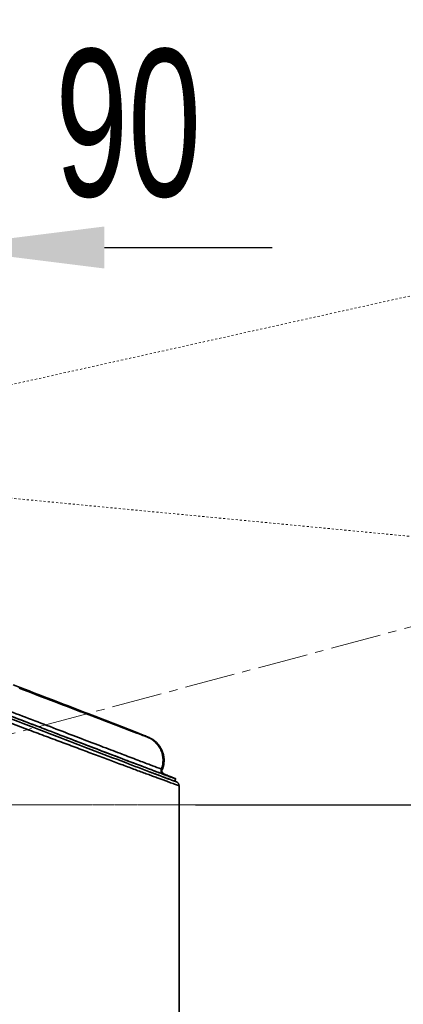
# Model space of a CAD drawing. Header units: millimetres. Extents: x 3881 to 9821, y -2100 to 2100.
# Tile 9 of 27: x 6216 to 6399, y 323 to 792. Entities that reach past the tile are written whole.
import ezdxf

# ---------------------------------------------------------------- set-up
doc = ezdxf.new("R2010")
doc.units = ezdxf.units.MM
doc.header["$PDSIZE"] = -5
for name, pattern in [('CENTER', [0.6, 0.375, -0.075, 0.075, -0.075]), ('点画线', [18, 12, -2, 2, -2]), ('虚线', [2, 1, -1])]:
    doc.linetypes.add(name, pattern=pattern)
doc.layers.get('0').update_dxf_attribs({"lineweight": 35})
for name, color, linetype, lineweight in [('3中心线层', 1, 'CENTER', 18), ('中心线层', 1, '点画线', 18), ('尺寸线层', 3, 'Continuous', 18), ('粗实线层', 7, 'Continuous', 35)]:
    doc.layers.add(name, color=color, linetype=linetype, lineweight=lineweight)
doc.styles.add('标准', font='FSGB2312.ttf', dxfattribs={"width": 0.667})
doc.dimstyles.new('标准', dxfattribs={"dimscale": 20, "dimtxt": 3.5, "dimasz": 4, "dimexe": 2, "dimexo": 0, "dimtad": 1, "dimdsep": 46, "dimtxsty": '标准', "dimblk": '_CAXARROW', "dimcen": 0, "dimdle": 6, "dimazin": 2, "dimtfac": 0.707107, "dimtdec": 3, "dimtmove": 2, "dimatfit": 3, "dimfxl": 1, "dimfrac": 2, "dimtolj": 1, "dimarcsym": 1})

# ---------------------------------------------------------------- blocks, each defined once
blk = doc.blocks.new('_CAXARROW')
blk.add_hatch(color=0).paths.add_polyline_path([(0, 0), (-1, 0.125), (-1, -0.125)], flags=0)
blk = doc.blocks.new('*D31')
at = {"layer": 'Defpoints', "color": 0, "transparency": 16777216}
for p in [(6176.59, 683.54), (6086.59, 501.73), (6176.59, 387.97)]:
    blk.add_point(p, dxfattribs=at)
at = {"layer": '尺寸线层', "color": 0, "linetype": 'Continuous', "lineweight": -2, "transparency": 16777216}
for p, q in [((6086.59, 501.73), (6086.59, 723.54)), ((6176.59, 387.97), (6176.59, 723.54)), ((6006.59, 683.54), (5926.59, 683.54)), ((6086.59, 683.54), (6176.59, 683.54)), ((6256.59, 683.54), (6336.59, 683.54))]:
    blk.add_line(p, q, dxfattribs=at)
at = {"layer": '尺寸线层', "color": 0, "lineweight": -2, "transparency": 16777216, "xscale": 80, "yscale": 80, "zscale": 80}
blk.add_blockref('_CAXARROW', (6086.59, 683.54), dxfattribs=at)
at = {"layer": '尺寸线层', "color": 0, "lineweight": -2, "transparency": 16777216, "xscale": 80, "yscale": 80, "zscale": 80, "rotation": 180}
blk.add_blockref('_CAXARROW', (6176.59, 683.54), dxfattribs=at)
at = {"layer": '尺寸线层', "color": 0, "transparency": 16777216, "insert": (6267.93, 742.44), "char_height": 70, "width": 140, "attachment_point": 5, "style": '标准', "bg_fill": 3, "box_fill_scale": 1.1, "bg_fill_color": 256, "bg_fill_true_color": 13158600, "bg_fill_transparency": 0}
blk.add_mtext('\\A1;90', dxfattribs=at)
blk = doc.blocks.new('*D35')
at = {"layer": 'Defpoints', "color": 0, "transparency": 16777216}
for p in [(6300.07, 418.23), (6325.66, 90.73)]:
    blk.add_point(p, dxfattribs=at)
at = {"layer": '尺寸线层', "color": 0, "linetype": 'Continuous', "lineweight": -2, "transparency": 16777216}
for p, q in [((6483, 498.23), (6483, 578.23)), ((6300.07, 418.23), (6523, 418.23)), ((6325.66, 90.73), (6523, 90.73)), ((6483, 10.73), (6483, -69.27))]:
    blk.add_line(p, q, dxfattribs=at)
at = {"layer": '尺寸线层', "color": 0, "transparency": 16777216, "insert": (6483, 257.77), "char_height": 70, "width": 352.2827, "attachment_point": 5, "rotation": 90, "style": '标准', "bg_fill": 3, "box_fill_scale": 1.1, "bg_fill_color": 256, "bg_fill_true_color": 13158600, "bg_fill_transparency": 0}
blk.add_mtext('\\A1;327.5', dxfattribs=at)
at = {"layer": 'Defpoints', "color": 0, "transparency": 16777216}
blk.add_point((6483, 90.73), dxfattribs=at)
at = {"layer": '尺寸线层', "color": 0, "linetype": 'Continuous', "lineweight": -2, "transparency": 16777216}
blk.add_line((6483, 418.23), (6483, 90.73), dxfattribs=at)
at = {"layer": '尺寸线层', "color": 0, "lineweight": -2, "transparency": 16777216, "xscale": 80, "yscale": 80, "zscale": 80}
for p, rotation in [((6483, 418.23), 270), ((6483, 90.73), 90)]:
    blk.add_blockref('_CAXARROW', p, dxfattribs=dict(at, rotation=rotation))
blk = doc.blocks.new('1231243we')
at = {"layer": '粗实线层', "color": 1, "linetype": '虚线', "lineweight": 18}
blk.add_line((0, -2.6), (-458, 146), dxfattribs=at)
at = {"layer": '粗实线层', "color": 3, "linetype": '虚线', "lineweight": 18}
blk.add_line((-458, 146), (0, 146), dxfattribs=at)
at = {"layer": '粗实线层', "linetype": '虚线', "lineweight": 18}
blk.add_line((0, 146), (0, -2.6), dxfattribs=at)

msp = doc.modelspace()

# ---------------------------------------------------------------- linework, layer by layer
at = {"color": 0, "linetype": 'Continuous'}
for p, q in [((6213.033, 475.353), (6216.456, 474.039)), ((6216.456, 474.039), (6216.456, 474.039)), ((6272.011, 452.495), (6271.982, 452.505)), ((6272.135, 452.538), (6272.048, 452.572)), ((6277.093, 450.48), (6277.129, 450.466)), ((6277.167, 450.555), (6277.134, 450.568)), ((6277.348, 450.481), (6277.157, 450.554)), ((6277.52, 450.414), (6277.167, 450.555)), ((6277.18, 450.548), (6277.348, 450.481)), ((6277.52, 450.414), (6277.348, 450.481)), ((6277.521, 450.413), (6277.52, 450.414)), ((6279.226, 433.498), (6278.553, 433.752)), ((6279.222, 433.499), (6279.31, 433.466)), ((6280.877, 432.875), (6280.959, 432.844)), ((6282.492, 432.267), (6282.587, 432.231)), ((6283.697, 431.812), (6282.497, 432.263)), ((6283.823, 431.764), (6283.697, 431.812)), ((6283.712, 431.808), (6284.285, 431.594)), ((6283.954, 431.715), (6283.823, 431.764)), ((6284.451, 431.528), (6283.954, 431.715)), ((6284.285, 431.594), (6284.455, 431.53)), ((6284.764, 432.87), (6284.311, 433.05)), ((6284.406, 432.971), (6284.744, 432.845)), ((6284.669, 431.446), (6284.451, 431.528)), ((6284.455, 431.53), (6284.846, 431.384)), ((6284.813, 432.792), (6284.471, 432.923)), ((6284.512, 432.892), (6284.806, 432.779)), ((6284.787, 431.402), (6284.666, 431.447)), ((6284.885, 432.65), (6284.724, 432.711)), ((6284.94, 432.799), (6284.764, 432.87)), ((6284.806, 432.779), (6285.299, 432.59)), ((6285.304, 432.603), (6284.813, 432.792)), ((6284.826, 431.392), (6284.871, 431.374)), ((6284.827, 432.891), (6284.953, 432.841)), ((6284.951, 432.795), (6284.903, 432.814)), ((6285.169, 432.708), (6284.94, 432.799)), ((6284.949, 432.843), (6284.997, 432.824)), ((6285.168, 432.708), (6284.951, 432.795)), ((6284.998, 432.824), (6285.196, 432.746)), ((6285.197, 432.696), (6285.165, 432.709)), ((6285.197, 432.696), (6285.169, 432.708)), ((6285.185, 432.75), (6285.226, 432.734)), ((6290.189, 429.401), (6290.086, 429.437)), ((6290.093, 429.474), (6290.523, 430.594)), ((6290.36, 429.405), (6290.107, 429.509)), ((6290.112, 429.506), (6290.204, 429.469)), ((6290.527, 429.336), (6290.36, 429.405)), ((6290.637, 429.289), (6290.527, 429.336)), ((6290.771, 429.232), (6290.719, 429.254)), ((6290.819, 429.211), (6290.771, 429.232)), ((6290.855, 429.195), (6290.819, 429.211)), ((6290.88, 429.183), (6290.855, 429.195)), ((6290.906, 429.171), (6290.88, 429.183)), ((6290.931, 429.16), (6290.906, 429.171)), ((6290.948, 429.152), (6290.931, 429.16)), ((6290.966, 429.143), (6290.948, 429.152)), ((6290.984, 429.134), (6290.966, 429.143)), ((6291.003, 429.125), (6290.984, 429.134)), ((6292.158, 307.23), (6292.158, 427.322))]:
    msp.add_line(p, q, dxfattribs=at)
for points in [[(6290.719, 429.254), (6290.708, 429.259), (6290.637, 429.289)], [(6292.158, 427.322), (6292.153, 427.44), (6292.142, 427.555), (6292.125, 427.668), (6292.102, 427.777), (6292.073, 427.882), (6292.04, 427.985), (6292.002, 428.083), (6291.959, 428.177), (6291.913, 428.267), (6291.864, 428.352), (6291.812, 428.432), (6291.759, 428.506), (6291.705, 428.575), (6291.651, 428.638), (6291.598, 428.696), (6291.546, 428.748), (6291.497, 428.794), (6291.451, 428.834), (6291.408, 428.869), (6291.369, 428.9), (6291.333, 428.927), (6291.301, 428.95), (6291.271, 428.971), (6291.244, 428.989), (6291.22, 429.004), (6291.197, 429.018), (6291.177, 429.031), (6291.158, 429.042), (6291.14, 429.052), (6291.124, 429.061), (6291.109, 429.07), (6291.095, 429.078), (6291.081, 429.085), (6291.069, 429.092), (6291.057, 429.098), (6291.045, 429.104), (6291.034, 429.11), (6291.023, 429.115), (6291.003, 429.125)]]:
    msp.add_lwpolyline(points, dxfattribs=at)
for centre, radius, start, end in [((6295.476, 510.997), 63.061, 248.05777, 248.32613), ((5974.364, -310.41), 818.998, 68.303878, 68.679837), ((6273.028, 439.911), 11.324, 68.76038, 68.95891), ((6272.793, 439.277), 12, 339.81923, 68.81797), ((6275.282, 445.157), 5.711, 66.94759, 68.80315), ((6273.046, 439.279), 12, 339.81931, 68.11181), ((6407.749, 772.348), 359.185, 249.6252, 249.80933), ((6285.994, 434.532), 2.044, 162.61133, 165.64936), ((6289.048, 448.735), 14.4, 249.84052, 250.38879), ((6326.173, 543.825), 118.461, 249.5294, 249.66506), ((6285.892, 434.501), 1.934, 236.91565, 242.93567), ((6285.882, 434.482), 1.912, 242.93368, 248.09774), ((6277.913, 414.503), 19.597, 67.70143, 68.17914)]:
    msp.add_arc(centre, radius, start, end, dxfattribs=at)
for points, knots in [([(6271.987, 452.388), (6268.717, 453.619), (6261.011, 456.54), (6248.04, 461.481), (6232.634, 467.371), (6221.665, 471.575), (6215.964, 473.764)], [0, 0, 0, 0, 0.1748014, 0.4122851, 0.6944705, 1, 1, 1, 1]), ([(6272.048, 452.572), (6268.8, 453.843), (6261.154, 456.814), (6248.281, 461.793), (6233, 467.683), (6222.116, 471.866), (6216.456, 474.039)], [0, 0, 0, 0, 0.1755661, 0.4130042, 0.6948026, 1, 1, 1, 1]), ([(6216.456, 474.039), (6222.125, 471.863), (6233.025, 467.673), (6248.321, 461.778), (6261.186, 456.802), (6268.82, 453.835), (6272.055, 452.569)], [0, 0, 0, 0, 0.3056815, 0.587779, 0.8251507, 1, 1, 1, 1]), ([(6204.195, 460.004), (6209.726, 457.929), (6217.972, 454.839), (6228.867, 450.761), (6236.789, 447.799), (6244.447, 444.939), (6251.771, 442.206), (6258.689, 439.627), (6265.132, 437.23), (6270.173, 435.357), (6273.914, 433.969), (6276.482, 433.018), (6278.88, 432.131), (6281.099, 431.311), (6283.132, 430.562), (6284.971, 429.885), (6286.612, 429.284), (6288.046, 428.76), (6289.11, 428.373), (6289.855, 428.104), (6290.331, 427.932), (6290.753, 427.781), (6291.12, 427.651), (6291.43, 427.542), (6291.654, 427.464), (6291.806, 427.413), (6291.898, 427.382), (6291.976, 427.357), (6292.04, 427.336), (6292.088, 427.322), (6292.127, 427.311), (6292.143, 427.308), (6292.158, 427.305), (6292.158, 427.307)], [0, 0, 0, 0, 0.1888618, 0.2814848, 0.3718743, 0.4592474, 0.5428099, 0.6217579, 0.6952826, 0.7625787, 0.7936432, 0.8228566, 0.8501256, 0.8753602, 0.8984746, 0.9193875, 0.9380241, 0.9543157, 0.9682003, 0.9742235, 0.9796256, 0.9844017, 0.988547, 0.9920571, 0.994929, 0.9961248, 0.99716, 0.9980343, 0.9987478, 0.9993003, 0.999692, 0.9999235, 1, 1, 1, 1]), ([(6210.526, 459.722), (6223.723, 454.656), (6242.4, 447.503), (6265.304, 438.772), (6275.004, 435.091), (6279.225, 433.498)], [0, 0, 0, 0, 0.5767138, 0.8159328, 1, 1, 1, 1]), ([(6284.724, 432.711), (6282.985, 433.362), (6279.004, 434.862), (6269.242, 438.559), (6254.144, 444.307), (6233.535, 452.183), (6218.708, 457.867), (6210.956, 460.842)], [0, 0, 0, 0, 0.0706013, 0.161642, 0.3966418, 0.6844745, 1, 1, 1, 1]), ([(6210.96, 460.854), (6219.308, 457.65), (6231.535, 452.964), (6247.299, 446.939), (6257.798, 442.934), (6266.973, 439.444), (6274.565, 436.565), (6280.359, 434.381), (6283.599, 433.169), (6284.891, 432.694)], [0, 0, 0, 0, 0.3390793, 0.4965453, 0.6399364, 0.765202, 0.8688036, 0.9478126, 1, 1, 1, 1]), ([(6282.695, 435.635), (6281.285, 436.159), (6277.891, 437.431), (6271.99, 439.66), (6264.528, 442.492), (6252.048, 447.242), (6234.276, 454.032), (6219.476, 459.704), (6211.675, 462.698)], [0, 0, 0, 0, 0.0593601, 0.1430805, 0.2490036, 0.3743899, 0.6701628, 1, 1, 1, 1]), ([(6271.982, 452.505), (6271.926, 452.526), (6271.846, 452.555), (6271.748, 452.59), (6271.692, 452.61), (6271.647, 452.626), (6271.617, 452.636), (6271.598, 452.641), (6271.589, 452.645), (6271.582, 452.646), (6271.579, 452.648), (6271.576, 452.646), (6271.581, 452.644), (6271.584, 452.641), (6271.593, 452.637), (6271.604, 452.632), (6271.624, 452.623), (6271.656, 452.609), (6271.704, 452.589), (6271.791, 452.554), (6271.861, 452.525), (6271.912, 452.505)], [0, 0, 0, 0, 0.227911, 0.3187335, 0.3940813, 0.4539158, 0.4982014, 0.5145044, 0.5269116, 0.5354272, 0.5400781, 0.5412641, 0.5447117, 0.5519906, 0.5631528, 0.5782067, 0.597153, 0.6467136, 0.71181, 0.7924117, 1, 1, 1, 1]), ([(6272.006, 452.469), (6271.963, 452.487), (6272.304, 452.348), (6272.455, 452.29), (6273.004, 452.072), (6273.579, 451.847), (6274.317, 451.559), (6275.507, 451.095), (6276.461, 450.725), (6277.13, 450.466)], [0, 0, 0, 0, 0.0250578, 0.0892032, 0.1822602, 0.3009864, 0.4435617, 0.6085254, 1, 1, 1, 1]), ([(6277.095, 450.479), (6276.386, 450.74), (6274.682, 451.374), (6272.981, 452.013), (6271.987, 452.388)], [0, 0, 0, 0, 0.4155786, 1, 1, 1, 1]), ([(6277.157, 450.554), (6276.074, 450.965), (6274.36, 451.615), (6272.644, 452.262), (6272.011, 452.495)], [0, 0, 0, 0, 0.6320058, 1, 1, 1, 1]), ([(6272.055, 452.569), (6273.057, 452.177), (6274.767, 451.506), (6276.475, 450.831), (6277.18, 450.548)], [0, 0, 0, 0, 0.586222, 1, 1, 1, 1]), ([(6272.187, 452.395), (6272.813, 452.146), (6274.449, 451.506), (6276.086, 450.87), (6277.095, 450.479)], [0, 0, 0, 0, 0.3840047, 1, 1, 1, 1]), ([(6283.776, 435.236), (6284.044, 435.963), (6284.442, 437.471), (6284.601, 439.799), (6284.318, 442.109), (6283.601, 444.313), (6282.479, 446.329), (6280.991, 448.08), (6279.196, 449.5), (6277.835, 450.192), (6277.13, 450.466)], [0, 0, 0, 0, 0.1265022, 0.2528078, 0.378667, 0.5039842, 0.628697, 0.7528348, 0.8765536, 1, 1, 1, 1]), ([(6278.726, 449.717), (6278.632, 449.787), (6278.251, 450.054), (6277.838, 450.276), (6277.519, 450.412)], [0, 0, 0, 0, 0.2524246, 1, 1, 1, 1]), ([(6280.881, 432.873), (6280.746, 432.923), (6280.194, 433.131), (6279.643, 433.34), (6279.226, 433.498)], [0, 0, 0, 0, 0.2435065, 1, 1, 1, 1]), ([(6279.309, 433.466), (6279.444, 433.415), (6279.97, 433.217), (6280.495, 433.019), (6280.886, 432.871)], [0, 0, 0, 0, 0.2569102, 1, 1, 1, 1]), ([(6282.497, 432.263), (6282.372, 432.31), (6281.858, 432.504), (6281.345, 432.697), (6280.955, 432.844)], [0, 0, 0, 0, 0.242715, 1, 1, 1, 1]), ([(6280.959, 432.844), (6281.092, 432.794), (6281.607, 432.6), (6282.122, 432.406), (6282.504, 432.262)], [0, 0, 0, 0, 0.258205, 1, 1, 1, 1]), ([(6282.587, 432.231), (6282.684, 432.195), (6283.059, 432.054), (6283.434, 431.913), (6283.712, 431.808)], [0, 0, 0, 0, 0.2572859, 1, 1, 1, 1]), ([(6284.891, 432.694), (6284.656, 432.785), (6284.217, 433.064), (6283.773, 433.706), (6283.602, 434.472), (6283.688, 434.993), (6283.777, 435.235)], [0, 0, 0, 0, 0.2471303, 0.4959319, 0.7471076, 1, 1, 1, 1]), ([(6284.056, 435.137), (6284.056, 435.137), (6284.054, 435.137), (6284.051, 435.138), (6284.045, 435.14), (6284.033, 435.143), (6284.013, 435.15), (6283.982, 435.161), (6283.943, 435.175), (6283.873, 435.2), (6283.817, 435.221), (6283.776, 435.236)], [0, 0, 0, 0, 0.0043319, 0.0162787, 0.0360361, 0.0636178, 0.1422207, 0.2519837, 0.3927785, 0.5644707, 1, 1, 1, 1]), ([(6284.836, 432.881), (6284.666, 432.992), (6284.359, 433.27), (6284.051, 433.81), (6283.921, 434.422), (6283.963, 434.839), (6284.014, 435.039)], [0, 0, 0, 0, 0.247879, 0.4970027, 0.7477416, 1, 1, 1, 1]), ([(6284.31, 435.139), (6284.31, 435.138), (6284.307, 435.139), (6284.303, 435.14), (6284.295, 435.143), (6284.279, 435.147), (6284.252, 435.157), (6284.228, 435.165), (6284.215, 435.17)], [0, 0, 0, 0, 0.0166326, 0.06379, 0.1420545, 0.2514683, 0.5636418, 1, 1, 1, 1]), ([(6284.922, 432.807), (6284.874, 432.826), (6284.674, 432.906), (6284.473, 432.986), (6284.32, 433.047)], [0, 0, 0, 0, 0.2371355, 1, 1, 1, 1]), ([(6284.891, 432.694), (6284.92, 432.684), (6284.974, 432.664), (6285.048, 432.637), (6285.109, 432.615), (6285.155, 432.599), (6285.19, 432.588), (6285.206, 432.581), (6285.222, 432.579), (6285.201, 432.589), (6285.185, 432.596), (6285.145, 432.613), (6285.097, 432.633), (6285.032, 432.659), (6284.955, 432.69), (6284.825, 432.743), (6284.72, 432.784), (6284.646, 432.813)], [0, 0, 0, 0, 0.096833, 0.1786195, 0.24528, 0.2967359, 0.3329109, 0.3537386, 0.3592823, 0.3695004, 0.3950393, 0.4359059, 0.4920646, 0.5634739, 0.6500876, 0.751808, 1, 1, 1, 1]), ([(6290.086, 429.437), (6289.404, 429.682), (6287.637, 430.335), (6285.872, 430.995), (6284.787, 431.402)], [0, 0, 0, 0, 0.3847758, 1, 1, 1, 1]), ([(6284.871, 431.374), (6285.274, 431.223), (6286.029, 430.942), (6287.082, 430.55), (6287.862, 430.262), (6288.406, 430.062), (6288.755, 429.935), (6289.063, 429.823), (6289.33, 429.727), (6289.557, 429.646), (6289.743, 429.581), (6289.873, 429.537), (6289.956, 429.51), (6290.004, 429.495), (6290.04, 429.484), (6290.068, 429.476), (6290.082, 429.474), (6290.093, 429.472), (6290.093, 429.474)], [0, 0, 0, 0, 0.2323227, 0.4346437, 0.6065352, 0.6809704, 0.7476806, 0.8066274, 0.8577729, 0.9010904, 0.9365667, 0.9641904, 0.9750544, 0.9839522, 0.9908839, 0.9958518, 0.9988661, 1, 1, 1, 1]), ([(6290.523, 430.595), (6290.523, 430.592), (6290.511, 430.595), (6290.496, 430.597), (6290.466, 430.606), (6290.427, 430.617), (6290.375, 430.634), (6290.313, 430.654), (6290.24, 430.679), (6290.121, 430.72), (6289.944, 430.782), (6289.699, 430.869), (6289.41, 430.973), (6289.077, 431.094), (6288.701, 431.232), (6288.113, 431.448), (6287.271, 431.76), (6286.134, 432.183), (6285.32, 432.487), (6284.885, 432.65)], [0, 0, 0, 0, 0.0011246, 0.0041378, 0.0091078, 0.0160439, 0.024948, 0.0358202, 0.0486594, 0.0634647, 0.0989673, 0.1423159, 0.1934951, 0.2524725, 0.3192081, 0.3936622, 0.5655654, 0.7678376, 1, 1, 1, 1]), ([(6285.007, 432.747), (6285.043, 432.734), (6285.16, 432.69), (6285.276, 432.648), (6285.357, 432.619)], [0, 0, 0, 0, 0.3126927, 1, 1, 1, 1]), ([(6285.226, 432.734), (6285.638, 432.572), (6286.408, 432.268), (6287.482, 431.843), (6288.276, 431.527), (6288.829, 431.306), (6289.183, 431.163), (6289.495, 431.037), (6289.766, 430.926), (6289.995, 430.832), (6290.182, 430.753), (6290.311, 430.698), (6290.394, 430.661), (6290.44, 430.64), (6290.476, 430.624), (6290.503, 430.61), (6290.515, 430.602), (6290.524, 430.597), (6290.523, 430.595)], [0, 0, 0, 0, 0.2322507, 0.4345493, 0.6064392, 0.6808777, 0.7475949, 0.8065531, 0.8577148, 0.9010474, 0.9365355, 0.9641688, 0.9750372, 0.9839392, 0.990875, 0.9958469, 0.9988649, 1, 1, 1, 1]), ([(6285.299, 432.59), (6285.794, 432.4), (6286.246, 432.225), (6287.74, 431.661), (6286.253, 432.241), (6285.8, 432.413), (6285.304, 432.603)], [0, 0, 0, 0, 0.3535492, 0.5, 0.646428, 1, 1, 1, 1]), ([(6285.357, 432.619), (6285.395, 432.605), (6285.551, 432.552), (6285.39, 432.618), (6285.349, 432.635)], [0, 0, 0, 0, 0.473785, 1, 1, 1, 1]), ([(6290.204, 429.469), (6290.303, 429.428), (6290.439, 429.372), (6290.607, 429.301), (6290.701, 429.26), (6290.775, 429.227), (6290.827, 429.203), (6290.859, 429.186), (6290.87, 429.18), (6290.876, 429.174), (6290.869, 429.173), (6290.862, 429.175), (6290.847, 429.177), (6290.818, 429.185), (6290.769, 429.2), (6290.693, 429.225), (6290.597, 429.257), (6290.426, 429.316), (6290.288, 429.365), (6290.189, 429.401)], [0, 0, 0, 0, 0.2186126, 0.3047832, 0.3754781, 0.4306617, 0.4703062, 0.4944105, 0.5006817, 0.5033156, 0.5056112, 0.511469, 0.5211622, 0.5347302, 0.5735208, 0.6278517, 0.6976987, 0.7830295, 1, 1, 1, 1])]:
    msp.add_open_spline(points, degree=3, knots=knots, dxfattribs=at)

# ---------------------------------------------------------------- next in the draw order: dimensions: what is measured, and where the dimension line sits
at = {"layer": '尺寸线层', "color": 7}
dim = msp.add_linear_dim(base=(6176.588, 683.54), p1=(6086.588, 501.73), p2=(6176.588, 387.972), angle=0, dimstyle='标准', override={"dimsah": 1, "dimtfill": 1}, dxfattribs=at)
dim.commit()
dim.dimension.update_dxf_attribs({"geometry": '*D31', "text_midpoint": (6267.932, 742.439), "dimtype": 160})

# ---------------------------------------------------------------- next in the draw order: linework, layer by layer
at = {"layer": '3中心线层', "ltscale": 2}
msp.add_line((5636.588, 418.23), (6309.191, 418.23), dxfattribs=at)
at = {"layer": '中心线层', "ltscale": 2}
msp.add_line((6086.588, 418.23), (6521.255, 534.699), dxfattribs=at)

# ---------------------------------------------------------------- next in the draw order: dimensions: what is measured, and where the dimension line sits
at = {"layer": '尺寸线层', "color": 7}
dim = msp.add_linear_dim(base=(6482.999, 90.73), p1=(6300.071, 418.23), p2=(6325.664, 90.73), angle=270, dimstyle='标准', override={"dimsah": 1, "dimtfill": 1}, dxfattribs=at)
dim.commit()
dim.dimension.update_dxf_attribs({"geometry": '*D35', "text_midpoint": (6482.999, 257.77), "dimtype": 160})

# ---------------------------------------------------------------- next in the draw order: linework, layer by layer
at = {"layer": '粗实线层', "color": 8}
for centre, radius, start, end in [((6086.588, 418.23), 931.502, 15, 211.537771), ((6521.255, 534.699), 481.502, 12.02482, 174.55149)]:
    msp.add_arc(centre, radius, start, end, dxfattribs=at)

# ---------------------------------------------------------------- next in the draw order: block references
at = {"layer": '粗实线层', "rotation": 12.52685231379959}
msp.add_blockref('1231243we', (6520.692, 537.233), dxfattribs=at)

doc.saveas('drawing.dxf')
